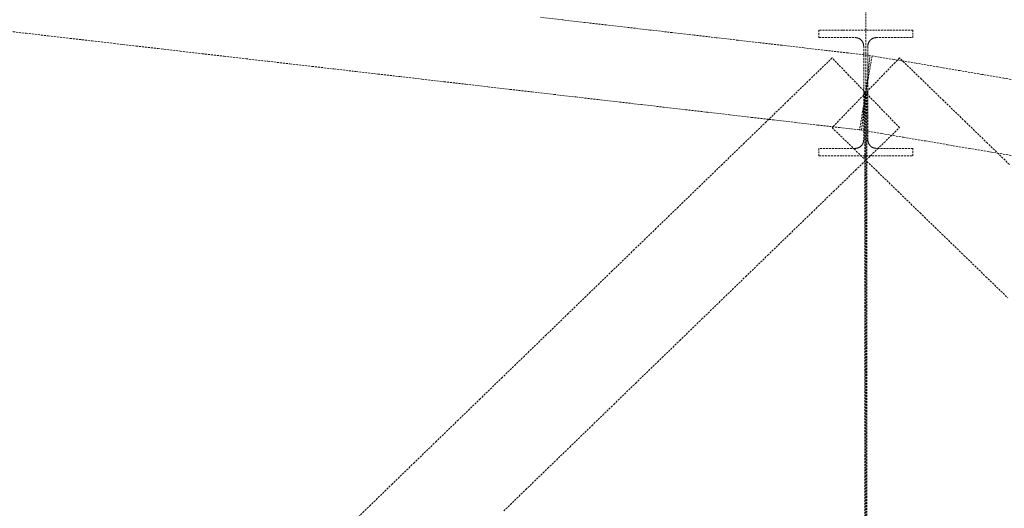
# Model space of a CAD drawing. Header units: millimetres. Extents: x -176817 to 571382, y -58489 to 156123.
# Tile 249 of 256: x 162704 to 165854, y 117551 to 119113. Entities that reach past the tile are written whole.
import ezdxf

# ---------------------------------------------------------------- set-up
doc = ezdxf.new("R2010")
doc.units = ezdxf.units.MM
doc.header["$LTSCALE"] = 0.2
doc.linetypes.add('HIDDEN', pattern=[9.525, 6.35, -3.175])
doc.layers.add('-AAA Podkład', color=252, linetype='Continuous', lineweight=13)

msp = doc.modelspace()

# ---------------------------------------------------------------- linework, layer by layer
at = {"layer": '-AAA Podkład', "linetype": 'HIDDEN', "ltscale": 5}
msp.add_line((165410.9118, 154623.4714), (165410.9118, 103624.3027), dxfattribs=at)
for points in [[(165397.1055, 118760.3502), (165404.0086, 118819.9518), (165410.9118, 118879.5533), (165417.815, 118939.1549), (165424.7182, 118998.7565), (165354.4057, 119006.9002), (165284.0932, 119015.044), (165213.7807, 119023.1877), (165143.4682, 119031.3315), (165073.1557, 119039.4752), (165002.8432, 119047.619), (164932.5307, 119055.7627), (164862.2182, 119063.9065), (164791.9057, 119072.0502), (164721.5932, 119080.194), (164651.2807, 119088.3377), (164580.9682, 119096.4815), (164510.6557, 119104.6252), (164440.3432, 119112.769), (164370.0307, 119120.9127)], [(162654.918, 119077.9565), (162725.2305, 119069.8127), (162795.543, 119061.669), (162865.8555, 119053.5252), (162936.168, 119045.3815), (163006.4805, 119037.2377), (163076.793, 119029.094), (163147.1055, 119020.9502), (163217.418, 119012.8065), (163287.7305, 119004.6627), (163358.043, 118996.519), (163428.3555, 118988.3752), (163498.668, 118980.2315), (163568.9805, 118972.0877), (163639.293, 118963.944), (163709.6055, 118955.8002), (163779.918, 118947.6565), (163850.2305, 118939.5127), (163920.543, 118931.369), (163990.8555, 118923.2252), (164061.168, 118915.0815), (164131.4805, 118906.9377), (164201.793, 118898.794), (164272.1055, 118890.6502), (164342.418, 118882.5065), (164412.7305, 118874.3627), (164483.043, 118866.219), (164553.3555, 118858.0752), (164623.668, 118849.9315), (164693.9805, 118841.7877), (164764.293, 118833.644), (164834.6055, 118825.5002), (164904.918, 118817.3565), (164975.2305, 118809.2127), (165045.543, 118801.069), (165115.8555, 118792.9252), (165186.168, 118784.7815), (165256.4805, 118776.6377), (165326.793, 118768.494), (165397.1055, 118760.3502)], [(165417.6618, 118879.5533), (165417.6618, 118954.207), (165417.6618, 119028.8607), (165417.67, 119029.5247), (165417.6943, 119030.1881), (165417.7349, 119030.8504), (165417.7917, 119031.5115), (165417.8647, 119032.1709), (165417.9538, 119032.8285), (165418.0589, 119033.4839), (165418.1802, 119034.1368), (165418.3172, 119034.7857), (165418.47, 119035.4309), (165418.6385, 119036.0719), (165418.8226, 119036.7085), (165419.0222, 119037.3405), (165419.2373, 119037.9674), (165419.4676, 119038.5891), (165419.7132, 119039.2052), (165419.9743, 119039.816), (165420.25, 119040.4199), (165420.5404, 119041.0166), (165420.8453, 119041.606), (165421.1646, 119042.1877), (165421.498, 119042.7616), (165421.8456, 119043.3272), (165422.2071, 119043.8844), (165422.5817, 119044.432), (165422.9694, 119044.97), (165423.3702, 119045.4981), (165423.7837, 119046.0163), (165424.2097, 119046.5241), (165424.6482, 119047.0214), (165425.0988, 119047.508), (165425.5615, 119047.9835), (165426.0358, 119048.4476), (165426.5211, 119048.8998), (165427.0172, 119049.3398), (165427.5238, 119049.7673), (165428.0408, 119050.1824), (165428.568, 119050.5846), (165429.105, 119050.974), (165429.6517, 119051.3502), (165430.2077, 119051.713), (165430.7722, 119052.0618), (165431.3449, 119052.3966), (165431.9256, 119052.7172), (165432.514, 119053.0233), (165433.1099, 119053.315), (165433.7129, 119053.592), (165434.3228, 119053.8542), (165434.9384, 119054.1011), (165435.5597, 119054.3326), (165436.1862, 119054.5488), (165436.8178, 119054.7495), (165437.454, 119054.9345), (165438.0948, 119055.1039), (165438.7397, 119055.2576), (165439.3886, 119055.3954), (165440.0411, 119055.5173), (165440.6961, 119055.623), (165441.3533, 119055.7125), (165442.0124, 119055.7858), (165442.6731, 119055.8429), (165443.3351, 119055.8837), (165443.9981, 119055.9082), (165444.6618, 119055.9164), (165502.7868, 119055.9164), (165560.9118, 119055.9164), (165560.9118, 119079.9659), (165485.9118, 119079.9659), (165410.9118, 119079.9659), (165335.9118, 119079.9659), (165260.9118, 119079.9659), (165260.9118, 119055.9164), (165319.0368, 119055.9164), (165377.1618, 119055.9164), (165377.8259, 119055.9082), (165378.4893, 119055.8837), (165379.1517, 119055.8428), (165379.8127, 119055.7857), (165380.4722, 119055.7123), (165381.1297, 119055.6227), (165381.785, 119055.5168), (165382.4379, 119055.3948), (165383.0866, 119055.257), (165383.7316, 119055.1033), (165384.3723, 119054.9338), (165385.0086, 119054.7486), (165385.6402, 119054.5479), (165386.2667, 119054.3317), (165386.8879, 119054.1), (165387.5035, 119053.8531), (165388.1137, 119053.5907), (165388.717, 119053.3135), (165389.313, 119053.0216), (165389.9016, 119052.7152), (165390.4825, 119052.3945), (165391.0554, 119052.0595), (165391.6201, 119051.7104), (165392.1763, 119051.3473), (165392.7228, 119050.9711), (165393.2596, 119050.5817), (165393.7866, 119050.1794), (165394.3035, 119049.7643), (165394.81, 119049.3367), (165395.306, 119048.8967), (165395.7911, 119048.4446), (165396.2652, 119047.9805), (165396.7279, 119047.5047), (165397.1785, 119047.018), (165397.617, 119046.5205), (165398.043, 119046.0126), (165398.4565, 119045.4943), (165398.8572, 119044.966), (165399.2449, 119044.4278), (165399.6195, 119043.88), (165399.9807, 119043.323), (165400.328, 119042.7576), (165400.6612, 119042.1839), (165400.9803, 119041.6024), (165401.285, 119041.0132), (165401.5752, 119040.4166), (165401.8507, 119039.813), (165402.1115, 119039.2025), (165402.3571, 119038.5863), (165402.5874, 119037.9646), (165402.8023, 119037.3377), (165403.0019, 119036.7058), (165403.1859, 119036.0692), (165403.3543, 119035.4282), (165403.507, 119034.7831), (165403.644, 119034.1341), (165403.7651, 119033.4815), (165403.8702, 119032.8265), (165403.9592, 119032.1692), (165404.0321, 119031.5101), (165404.0888, 119030.8494), (165404.1293, 119030.1874), (165404.1537, 119029.5244), (165404.1618, 119028.8607), (165404.1618, 118954.207), (165404.1618, 118879.5533), (165417.6618, 118879.5533)], [(165923.1009, 118914.6731), (165852.7884, 118926.559), (165782.4759, 118938.445), (165712.1634, 118950.3309), (165641.8509, 118962.2169), (165571.5384, 118974.1028), (165501.2259, 118985.9887), (165430.9134, 118997.8747), (165420.9126, 118938.714), (165410.9118, 118879.5533), (165400.911, 118820.3927), (165390.9103, 118761.232), (165461.2228, 118749.3461), (165531.5353, 118737.4601), (165601.8478, 118725.5742), (165672.1603, 118713.6883), (165742.4728, 118701.8023), (165812.7853, 118689.9164), (165883.0978, 118678.0304)], [(165518.7119, 118768.1794), (165464.8119, 118823.8664), (165410.9118, 118879.5533), (165357.0118, 118935.2403), (165303.1118, 118990.9273), (165232.7993, 118922.871), (165162.4868, 118854.8148), (165092.1743, 118786.7585), (165021.8618, 118718.7023), (164951.5493, 118650.646), (164881.2368, 118582.5898), (164810.9243, 118514.5335), (164740.6118, 118446.4773), (164670.2993, 118378.421), (164599.9868, 118310.3648), (164529.6743, 118242.3085), (164459.3618, 118174.2523), (164389.0493, 118106.196), (164318.7368, 118038.1398), (164248.4243, 117970.0835), (164178.1118, 117902.0273), (164107.7993, 117833.971), (164037.4868, 117765.9148), (163967.1743, 117697.8585), (163896.8618, 117629.8023), (163826.5493, 117561.746), (163756.2368, 117493.6898)], [(165870.2744, 118650.646), (165799.9619, 118718.7023), (165729.6494, 118786.7585), (165659.3369, 118854.8148), (165589.0244, 118922.871), (165518.7119, 118990.9273), (165464.8119, 118935.2403), (165410.9118, 118879.5533), (165357.0118, 118823.8664), (165303.1118, 118768.1794), (165373.4243, 118700.1232), (165443.7368, 118632.0669), (165514.0493, 118564.0107), (165584.3618, 118495.9544), (165654.6743, 118427.8982), (165724.9868, 118359.8419), (165795.2993, 118291.7857), (165865.6118, 118223.7294)], [(165560.9118, 118677.7787), (165560.9118, 118701.9916), (165502.7868, 118701.9916), (165444.6618, 118701.9916), (165443.9956, 118701.9999), (165443.3301, 118702.0248), (165442.6657, 118702.0662), (165442.0026, 118702.1241), (165441.3411, 118702.1985), (165440.6816, 118702.2893), (165440.0244, 118702.3965), (165439.3696, 118702.52), (165438.7185, 118702.6598), (165438.0713, 118702.8156), (165437.4284, 118702.9874), (165436.79, 118703.1751), (165436.1564, 118703.3785), (165435.5281, 118703.5976), (165434.9051, 118703.8323), (165434.2879, 118704.0825), (165433.6776, 118704.3477), (165433.0743, 118704.6278), (165432.4783, 118704.9226), (165431.8898, 118705.232), (165431.3092, 118705.5558), (165430.7367, 118705.8939), (165430.1725, 118706.2462), (165429.6169, 118706.6125), (165429.07, 118706.9926), (165428.5328, 118707.386), (165428.0057, 118707.7924), (165427.4888, 118708.2116), (165426.9824, 118708.6433), (165426.4867, 118709.0875), (165426.0019, 118709.5438), (165425.5283, 118710.0121), (165425.0661, 118710.4921), (165424.616, 118710.983), (165424.1783, 118711.4847), (165423.7531, 118711.9968), (165423.3405, 118712.5192), (165422.9408, 118713.0516), (165422.5541, 118713.5938), (165422.1805, 118714.1456), (165421.8209, 118714.7058), (165421.4753, 118715.2744), (165421.1436, 118715.851), (165420.8262, 118716.4356), (165420.5231, 118717.0276), (165420.2344, 118717.627), (165419.9603, 118718.2333), (165419.701, 118718.8464), (165419.4564, 118719.4663), (165419.227, 118720.0917), (165419.0129, 118720.7223), (165418.8143, 118721.3578), (165418.6312, 118721.9979), (165418.4636, 118722.6424), (165418.3117, 118723.291), (165418.1755, 118723.9433), (165418.0553, 118724.5978), (165417.9511, 118725.2548), (165417.8628, 118725.9139), (165417.7905, 118726.5748), (165417.7343, 118727.2373), (165417.694, 118727.9011), (165417.6699, 118728.5658), (165417.6618, 118729.2312), (165417.6618, 118804.3923), (165417.6618, 118879.5533), (165404.1618, 118879.5533), (165404.1618, 118804.3923), (165404.1618, 118729.2312), (165404.1538, 118728.5653), (165404.1296, 118727.9), (165404.0893, 118727.2357), (165404.0329, 118726.5726), (165403.9605, 118725.9111), (165403.8721, 118725.2515), (165403.7677, 118724.594), (165403.6473, 118723.939), (165403.5111, 118723.2871), (165403.3592, 118722.639), (165403.1917, 118721.9949), (165403.0085, 118721.3551), (165402.81, 118720.72), (165402.596, 118720.0898), (165402.3667, 118719.4648), (165402.1222, 118718.8453), (165401.8626, 118718.2317), (165401.5883, 118717.6249), (165401.2993, 118717.0251), (165400.9959, 118716.4327), (165400.6782, 118715.8478), (165400.3462, 118715.2707), (165400.0002, 118714.7017), (165399.6402, 118714.1411), (165399.2672, 118713.5903), (165398.881, 118713.049), (165398.4818, 118712.5175), (165398.0699, 118711.9959), (165397.6453, 118711.4845), (165397.2082, 118710.9837), (165396.7589, 118710.4935), (165396.2976, 118710.0143), (165395.8238, 118709.5458), (165395.3389, 118709.0893), (165394.8431, 118708.645), (165394.3366, 118708.2131), (165393.8196, 118707.7938), (165393.2924, 118707.3872), (165392.7552, 118706.9937), (165392.2081, 118706.6133), (165391.6523, 118706.2469), (165391.0878, 118705.8945), (165390.515, 118705.5562), (165389.9341, 118705.2322), (165389.3454, 118704.9226), (165388.7491, 118704.6276), (165388.1455, 118704.3474), (165387.5349, 118704.0822), (165386.9172, 118703.8318), (165386.2937, 118703.597), (165385.6649, 118703.3777), (165385.0309, 118703.1742), (165384.392, 118702.9865), (165383.7486, 118702.8146), (165383.1008, 118702.6588), (165382.4491, 118702.519), (165381.795, 118702.3957), (165381.1383, 118702.2887), (165380.4794, 118702.1981), (165379.8186, 118702.1238), (165379.1561, 118702.0661), (165378.4923, 118702.0247), (165377.8274, 118701.9999), (165377.1618, 118701.9916), (165319.0368, 118701.9916), (165260.9118, 118701.9916), (165260.9118, 118677.7787), (165335.9118, 118677.7787), (165410.9118, 118677.7787), (165485.9118, 118677.7787), (165560.9118, 118677.7787)], [(165407.9118, 118879.5533), (165407.9118, 118811.4971), (165407.9118, 118743.4408), (165407.9118, 118675.3846), (165407.9118, 118607.3283), (165407.9118, 118539.2721), (165407.9118, 118471.2158), (165407.9118, 118403.1596), (165407.9118, 118335.1033), (165407.9118, 118267.0471), (165407.9118, 118198.9908), (165407.9118, 118130.9346), (165407.9118, 118062.8783), (165407.9118, 117994.8221), (165407.9118, 117926.7658), (165407.9118, 117858.7096), (165407.9118, 117790.6533), (165407.9118, 117722.5971), (165407.9118, 117654.5408), (165407.9118, 117586.4846), (165407.9118, 117518.4283)], [(165413.9118, 117518.4283), (165413.9118, 117586.4846), (165413.9118, 117654.5408), (165413.9118, 117722.5971), (165413.9118, 117790.6533), (165413.9118, 117858.7096), (165413.9118, 117926.7658), (165413.9118, 117994.8221), (165413.9118, 118062.8783), (165413.9118, 118130.9346), (165413.9118, 118198.9908), (165413.9118, 118267.0471), (165413.9118, 118335.1033), (165413.9118, 118403.1596), (165413.9118, 118471.2158), (165413.9118, 118539.2721), (165413.9118, 118607.3283), (165413.9118, 118675.3846), (165413.9118, 118743.4408), (165413.9118, 118811.4971), (165413.9118, 118879.5533), (165407.9118, 118879.5533)], [(164253.0869, 117543.1669), (164323.3994, 117611.2232), (164393.7119, 117679.2794), (164464.0244, 117747.3357), (164534.3369, 117815.3919), (164604.6494, 117883.4482), (164674.9619, 117951.5044), (164745.2744, 118019.5607), (164815.5869, 118087.6169), (164885.8994, 118155.6732), (164956.2119, 118223.7294), (165026.5244, 118291.7857), (165096.8369, 118359.8419), (165167.1494, 118427.8982), (165237.4619, 118495.9544), (165307.7744, 118564.0107), (165378.0869, 118632.0669), (165448.3994, 118700.1232), (165518.7119, 118768.1794)]]:
    msp.add_lwpolyline(points, dxfattribs=at)

doc.saveas('drawing.dxf')
